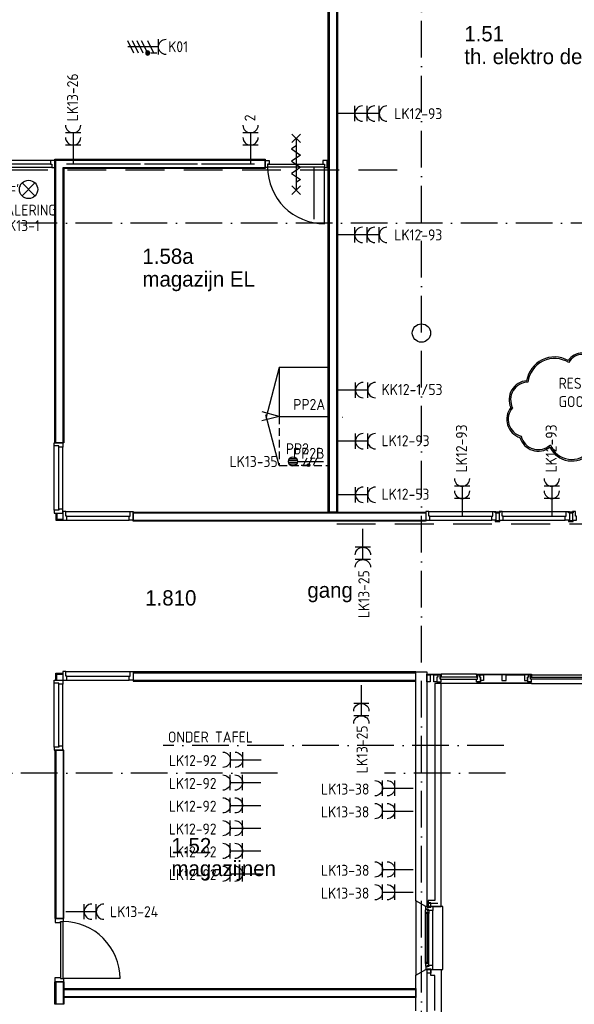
# Model space of a CAD drawing. Header units: millimetres. Extents: x -6587 to 112885, y 244 to 84344.
# Tile 44 of 50: x 77601 to 86675, y 37920 to 54033. Entities that reach past the tile are written whole.
import ezdxf
from ezdxf.enums import TextEntityAlignment as Align

# ---------------------------------------------------------------- set-up
doc = ezdxf.new("R2010")
doc.units = ezdxf.units.MM
doc.header["$LTSCALE"] = 100
doc.linetypes.add('DASHDOT', pattern=[9, 6, -1.5, 0, -1.5])
doc.linetypes.add('HIDDEN', pattern=[9.525, 6.35, -3.175])
doc.layers.get('0').update_dxf_attribs({"linetype": 'CONTINUOUS'})
for name, color, linetype in [('AL$1----_ALGEMEEN', 7, 'CONTINUOUS'), ('AL$7----_STRAMIEN', 1, 'DASHDOT'), ('AL21----_BUITENWAND', 4, 'CONTINUOUS'), ('AL21K---_ISOLATIE', 1, 'CONTINUOUS'), ('AL22----_BINNENWAND', 7, 'CONTINUOUS'), ('AL28----_KONSTRUKTIE', 3, 'CONTINUOUS'), ('AL31----_BUITENKOZ', 7, 'CONTINUOUS'), ('AL32----_BINNENKOZ', 7, 'CONTINUOUS'), ('AL32----_DRAAIR', 7, 'CONTINUOUS'), ('AL32----_DRAAIRICHTING', 1, 'CONTINUOUS'), ('AL65----_BEVEILIGING', 7, 'CONTINUOUS'), ('ALXA3---_VOLZWART', 14, 'CONTINUOUS'), ('ALXOU---_GLAS', 7, 'CONTINUOUS'), ('BOUW', 8, 'CONTINUOUS'), ('EA61303-_ARCEER', 1, 'CONTINUOUS'), ('EB62203-_ATTRIB', 2, 'CONTINUOUS'), ('EB62204-_ATTRIB', 2, 'CONTINUOUS'), ('EB62208-_ATTRIB', 2, 'CONTINUOUS'), ('EB6331--_ATTRIB', 2, 'CONTINUOUS'), ('EL62203-_KRACHT-WCD230', 3, 'CONTINUOUS'), ('EL62204-_KRACHT-ASP230', 3, 'CONTINUOUS'), ('EL62208-_KRACHT-WCD400', 3, 'CONTINUOUS'), ('EL63104-_LICHT-ASP230V', 3, 'CONTINUOUS'), ('EL6331--_BELET230V', 3, 'CONTINUOUS'), ('LIJN025', 10, 'CONTINUOUS'), ('LIJN035', 50, 'CONTINUOUS'), ('LIJN050', 90, 'CONTINUOUS'), ('LIJN070', 130, 'CONTINUOUS')]:
    doc.layers.add(name, color=color, linetype=linetype)
doc.styles.add('1_8', font='iso', dxfattribs={"width": 0.7, "height": 1.8})
doc.styles.add('BURO-025', font='BUROFONT.shx', dxfattribs={"height": 250})
doc.styles.add('NORATT', font='isocp.shx')
doc.styles.get("Standard").update_dxf_attribs({"font": 'iso.shx'})

# ---------------------------------------------------------------- blocks, each defined once
blk = doc.blocks.new('ES3W2A')
for p, q in [((1.25, 2), (-1.25, 2)), ((1.25, 2), (-1.25, 2)), ((0, 2), (0, -3)), ((0, 2), (0, -3)), ((1.25, 0), (-1.25, 0)), ((1.25, 0), (-1.25, 0))]:
    blk.add_line(p, q)
for centre in [(0, 3.25), (0, 3.25), (0, 1.25), (0, 1.25)]:
    blk.add_arc(centre, 1.25, 180, 0)
for tag, style, flags, p in [('VERMOGEN', 'NORATT', 9, (-2.5, 5)), ('VERMOGEN', '1_8', 9, (-2.5, 5)), ('GROEP', 'NORATT', 8, (0, 5)), ('GROEP', '1_8', 8, (0, 5)), ('SCHAK', 'NORATT', 8, (2.5, 5)), ('SCHAK', '1_8', 8, (2.5, 5)), ('GELIJK', 'NORATT', 9, (5, 5)), ('GELIJK', '1_8', 9, (5, 5)), ('TAL', 'NORATT', 8, (2.5, 5)), ('TAL', '1_8', 8, (2.5, 5)), ('KAST', 'NORATT', 9, (7, 5)), ('KAST', '1_8', 9, (7, 5))]:
    blk.add_attdef(tag, text='', height=1.8, rotation=90, dxfattribs=dict(style=style, flags=flags)).set_placement(p, align=Align.MIDDLE_CENTER)
at = {"width": 0.7, "flags": 8}
for style in ['NORATT', '1_8']:
    blk.add_attdef('DOEL', text='', height=1.8, rotation=90, dxfattribs=dict(at, style=style)).set_placement((-2.5, 5), align=Align.MIDDLE_LEFT)
at = {"flags": 9}
for style in ['NORATT', '1_8']:
    blk.add_attdef('M_CODE', text='', height=1.8, dxfattribs=dict(at, style=style)).set_placement((0, 0), align=Align.MIDDLE_CENTER)
blk = doc.blocks.new('ES2W4A')
at = {"color": 0}
for p, q in [((-1.25, 2), (1.25, 2)), ((0, 2), (0, -3))]:
    blk.add_line(p, q, dxfattribs=at)
at = {"color": 1}
for p, q in [((-1, 1.75), (-1, 0.75)), ((-1.2, -0.02), (-1.2, 0.52)), ((-1.07, -0.08), (-1.07, 0.58)), ((-1, 1.25), (1, 0.25)), ((-1, 0.25), (1, -0.75)), ((-0.93, -0.08), (-0.93, 0.58)), ((-0.8, -0.02), (-0.8, 0.52)), ((-1, -0.5), (1, -1.5)), ((-1, -1.25), (1, -2.25)), ((-1, -2), (1, -3))]:
    blk.add_line(p, q, dxfattribs=at)
blk.add_circle((-1, 0.25), 0.333, dxfattribs=at)
at = {"color": 0}
blk.add_arc((0, 3.25), 1.25, 180, 0, dxfattribs=at)
at = {"style": '1_8'}
for tag, flags, p in [('VERMOGEN', 9, (-3.75, 5.5)), ('GROEP', 8, (1.25, 5.5)), ('DOEL', 8, (-1.25, 5.5)), ('KAST', 9, (3.75, 5.5)), ('TAL', 8, (-3.75, 5.5))]:
    blk.add_attdef(tag, text='', height=1.8, rotation=90, dxfattribs=dict(at, flags=flags)).set_placement(p, align=Align.MIDDLE_LEFT)
at = {"color": 0, "style": '1_8', "width": 0.7, "flags": 8}
blk.add_attdef('SCHAK', text='', height=1.8, rotation=90, dxfattribs=at).set_placement((3.75, 4.25), align=Align.MIDDLE_LEFT)
at = {"style": '1_8', "flags": 9}
blk.add_attdef('M_CODE', text='', height=1.8, dxfattribs=at).set_placement((0, 0), align=Align.MIDDLE_CENTER)
blk = doc.blocks.new('ES081001')
for p, q in [((1.06, -1.06), (-1.06, 1.06)), ((-1.06, -1.06), (1.06, 1.06))]:
    blk.add_line(p, q)
blk.add_circle((0, 0), 1.5)
at = {"color": 2, "style": '1_8', "flags": 8}
for tag, p in [('NUMMER', (0, 5.5)), ('CODE', (0, 3))]:
    blk.add_attdef(tag, text='', height=1.8, dxfattribs=at).set_placement(p, align=Align.MIDDLE)
at = {"style": '1_8', "flags": 8}
blk.add_attdef('M_CODE', text='', height=1.8, dxfattribs=at).set_placement((0, 0), align=Align.MIDDLE_CENTER)
blk = doc.blocks.new('ES3X2')
for p, q in [((-0.45, 1.4), (-0.45, 2.6)), ((-0.15, 1.27), (-0.15, 2.73)), ((0.15, 1.27), (0.15, 2.73)), ((0.45, 1.4), (0.45, 2.6)), ((0, 1.25), (0, -3))]:
    blk.add_line(p, q)
at = {"color": 210}
for p, q in [((-0.6, 0.65), (-0.6, -0.15)), ((-0.6, 0.25), (0.6, -0.35)), ((-0.72, -0.71), (-0.72, -0.39)), ((-0.64, -0.75), (-0.64, -0.35)), ((-0.6, -0.55), (0.6, -1.15)), ((-0.6, -1.35), (0.6, -1.95)), ((-0.56, -0.75), (-0.56, -0.35)), ((-0.48, -0.71), (-0.48, -0.39))]:
    blk.add_line(p, q, dxfattribs=at)
blk.add_circle((0, 2), 0.75)
blk.add_circle((-0.6, -0.55), 0.2, dxfattribs=at)
at = {"style": '1_8'}
for tag, flags, p in [('VERMOGEN', 9, (-2.5, 4.5)), ('GROEP', 8, (0, 4.5)), ('SCHAK', 8, (2.5, 4.5)), ('KAST', 9, (7, 4.5)), ('DOEL', 8, (-2.5, 1))]:
    blk.add_attdef(tag, text='', height=1.8, rotation=90, dxfattribs=dict(at, flags=flags)).set_placement(p, align=Align.MIDDLE_LEFT)
at = {"style": '1_8', "flags": 8}
blk.add_attdef('TAL', text='', height=1.8, rotation=90, dxfattribs=at).set_placement((2.5, 4.5), align=Align.MIDDLE_CENTER)
at = {"style": '1_8', "flags": 9}
blk.add_attdef('M_CODE', text='', height=1.8, dxfattribs=at).set_placement((0, 0), align=Align.MIDDLE_CENTER)
blk = doc.blocks.new('ES3W3A')
at = {"color": 0}
for p, q in [((1.25, 4), (-1.25, 4)), ((1.25, 4), (-1.25, 4)), ((1.25, 4), (-1.25, 4)), ((1.25, 4), (-1.25, 4)), ((0, 4), (0, -3)), ((0, 4), (0, -3)), ((0, 4), (0, -3)), ((0, 4), (0, -3)), ((1.25, 2), (-1.25, 2)), ((1.25, 2), (-1.25, 2)), ((1.25, 2), (-1.25, 2)), ((1.25, 2), (-1.25, 2)), ((1.25, 0), (-1.25, 0)), ((1.25, 0), (-1.25, 0)), ((1.25, 0), (-1.25, 0)), ((1.25, 0), (-1.25, 0))]:
    blk.add_line(p, q, dxfattribs=at)
for centre in [(0, 5.25), (0, 5.25), (0, 5.25), (0, 5.25), (0, 3.25), (0, 3.25), (0, 3.25), (0, 3.25), (0, 1.25), (0, 1.25), (0, 1.25), (0, 1.25)]:
    blk.add_arc(centre, 1.25, 180, 0, dxfattribs=at)
for tag, style, flags, p in [('VERMOGEN', 'NORATT', 9, (-2.5, 6.5)), ('VERMOGEN', '1_8', 9, (-2.5, 6.5)), ('VERMOGEN', 'NORATT', 9, (-2.5, 6.5)), ('GROEP', 'NORATT', 8, (0, 7)), ('GROEP', '1_8', 8, (0, 7)), ('GROEP', 'NORATT', 8, (0, 7)), ('KAST', 'NORATT', 9, (2.5, 6.5)), ('KAST', '1_8', 9, (2.5, 6.5)), ('KAST', 'NORATT', 9, (2.5, 6.5))]:
    blk.add_attdef(tag, text='', height=1.8, rotation=90, dxfattribs=dict(at, style=style, flags=flags)).set_placement(p, align=Align.MIDDLE)
at = {"style": 'NORATT', "flags": 9}
blk.add_attdef('GELIJK', text='', height=1.8, rotation=90, dxfattribs=at).set_placement((5, 7), align=Align.MIDDLE_CENTER)
blk.add_attdef('GELIJK', text='', height=1.8, rotation=90, dxfattribs=at).set_placement((5, 7), align=Align.MIDDLE_CENTER)
at = {"color": 0, "width": 0.7, "flags": 8}
for tag, style, p in [('SCHAK', 'NORATT', (2.5, 6.625)), ('SCHAK', '1_8', (2.5, 6.625)), ('SCHAK', 'NORATT', (2.5, 6.625)), ('TAL', 'NORATT', (1.5, -1.5)), ('TAL', '1_8', (1.5, -1.5)), ('TAL', 'NORATT', (1.5, -1.5))]:
    blk.add_attdef(tag, text='', height=1.8, rotation=90, dxfattribs=dict(at, style=style)).set_placement(p, align=Align.MIDDLE)
for style in ['NORATT', '1_8', 'NORATT']:
    blk.add_attdef('DOEL', text='', height=1.8, rotation=90, dxfattribs=dict(at, style=style)).set_placement((-2.75, -2.25), align=Align.MIDDLE_LEFT)
at = {"style": 'NORATT', "flags": 9}
blk.add_attdef('M_CODE', text='', height=1.8, dxfattribs=at).set_placement((0, 0), align=Align.MIDDLE_CENTER)
blk.add_attdef('M_CODE', text='', height=1.8, dxfattribs=at).set_placement((0, 0), align=Align.MIDDLE_CENTER)

msp = doc.modelspace()

# ---------------------------------------------------------------- linework, layer by layer
at = {"layer": 'AL$1----_ALGEMEEN', "color": 8}
msp.add_line((82879.8, 47526.6), (82880, 47526.6), dxfattribs=at)
at = {"layer": 'AL$7----_STRAMIEN', "color": 1}
for p, q in [((84174.8, 7509.2), (84174.8, 76734.4)), ((98018.3, 50705), (37273.1, 50705)), ((85523.2, 42155), (79949.6, 42155)), ((81821.1, 41705), (3582.8, 41705)), ((85548.4, 41705), (83571, 41705))]:
    msp.add_line(p, q, dxfattribs=at)
at = {"layer": 'AL21----_BUITENWAND', "color": 8}
for p, q in [((85074.8, 43310), (85074.8, 43325)), ((85074.8, 43325), (85974.8, 43325)), ((85974.8, 43310), (85074.8, 43310)), ((85091.8, 43310), (85074.8, 43310)), ((85074.8, 43310), (85074.8, 43271)), ((85074.8, 43271), (85091.8, 43271)), ((85074.8, 43196), (85074.8, 43241)), ((85074.8, 43241), (85091.8, 43241)), ((85141.8, 43196), (85074.8, 43196)), ((85084.8, 43181), (85084.8, 43196)), ((85084.8, 43196), (85127.8, 43196)), ((85091.8, 43271), (85091.8, 43310)), ((85091.8, 43310), (85126.8, 43310)), ((85091.8, 43241), (85091.8, 43310)), ((85091.8, 43241), (85091.8, 43271)), ((85124.8, 43275), (85124.8, 43310)), ((85124.8, 43310), (85191.8, 43310)), ((85141.8, 43275), (85124.8, 43275)), ((85126.8, 43310), (85126.8, 43275)), ((85126.8, 43275), (85141.8, 43275)), ((85127.8, 43196), (85127.8, 43181)), ((85141.8, 43220), (85141.8, 43275)), ((85141.8, 43275), (85141.8, 43196)), ((85191.8, 43220), (85141.8, 43220)), ((85491.3, 43310), (85191.8, 43310)), ((85191.8, 43310), (85191.8, 43220)), ((85491.3, 43310), (85491.3, 43220)), ((85558.3, 43310), (85491.3, 43310)), ((85491.3, 43220), (85558.3, 43220)), ((85558.3, 43310), (85857.8, 43310)), ((85558.3, 43220), (85558.3, 43310)), ((85857.8, 43310), (85857.8, 43220)), ((85924.8, 43310), (85857.8, 43310)), ((85857.8, 43220), (85907.8, 43220)), ((85907.8, 43220), (85907.8, 43275)), ((85907.8, 43275), (85924.8, 43275)), ((85924.8, 43275), (85924.8, 43310)), ((85974.8, 43325), (85974.8, 43310)), ((84394.8, 43171), (84394.8, 39620)), ((84494.8, 43171), (84394.8, 43171)), ((84494.8, 39520), (84494.8, 43171)), ((85074.8, 43169), (85074.8, 43181)), ((85074.8, 43181), (85974.8, 43181)), ((85974.8, 43169), (85074.8, 43169)), ((85127.8, 43181), (85084.8, 43181)), ((85974.8, 43181), (85974.8, 43169)), ((84394.8, 39620), (84284.8, 39620)), ((84284.8, 39620), (84284.8, 39520)), ((84284.8, 39520), (84494.8, 39520)), ((84325.8, 38390), (84325.8, 38490)), ((84325.8, 38490), (84494.8, 38490)), ((84394.8, 38390), (84325.8, 38390)), ((84394.8, 37820), (84394.8, 38390)), ((84494.8, 38490), (84494.8, 37720))]:
    msp.add_line(p, q, dxfattribs=at)
for points in [[(85957.8, 43310), (85924.8, 43310), (85924.8, 43275), (85907.8, 43275), (85907.8, 43196), (85974.8, 43196), (85974.8, 43241), (85957.8, 43241)], [(85921.8, 43196), (85921.8, 43181), (85964.8, 43181), (85964.8, 43196)], [(85957.8, 43271), (85957.8, 43310), (85974.8, 43310), (85974.8, 43271)], [(85957.8, 43241), (85957.8, 43271), (86891.8, 43271), (86891.8, 43241)]]:
    msp.add_lwpolyline(points, close=True, dxfattribs=at)
for points in [[(85974.8, 43310), (86874.8, 43310)], [(85974.8, 43169), (86874.8, 43169)]]:
    msp.add_lwpolyline(points, dxfattribs=at)
at = {"layer": 'AL21K---_ISOLATIE', "color": 8, "linetype": 'Continuous'}
msp.add_line((84264.8, 38390), (84264.8, 37820), dxfattribs=at)
at = {"layer": 'AL22----_BINNENWAND', "color": 8}
for p, q in [((82649.8, 45975), (82649.8, 57794)), ((82799.8, 57794), (82799.8, 45975)), ((78174.8, 47106.9), (78174.8, 51748)), ((78174.8, 51748), (81615.8, 51748)), ((81615.8, 51748), (81615.8, 51598)), ((81615.8, 51598), (78324.8, 51598)), ((78324.8, 51598), (78324.8, 47106.9)), ((78324.8, 47106.9), (78174.8, 47106.9)), ((79456.8, 45975), (84243.2, 45975)), ((79456.8, 45825), (79456.8, 45975)), ((82799.8, 45975), (82649.8, 45975)), ((84243.7, 45975), (84243.7, 45825)), ((84238.3, 45825), (79456.8, 45825)), ((84084.8, 43359), (79456.8, 43359)), ((79456.8, 43359), (79456.8, 43209)), ((84084.8, 43209), (84084.8, 43359)), ((79456.8, 43209), (84084.8, 43209)), ((78174.8, 42077), (78174.8, 39324)), ((78324.8, 42077), (78174.8, 42077)), ((78324.8, 39324), (78324.8, 42077)), ((78174.8, 39324), (78324.8, 39324)), ((78174.8, 37920), (78174.8, 38290)), ((78174.8, 38290), (78324.8, 38290)), ((78324.8, 38290), (78324.8, 37920)), ((78324.8, 38180), (84084.8, 38180)), ((78324.8, 38030), (78324.8, 38180)), ((84084.8, 38030), (78324.8, 38030)), ((84084.8, 38180), (84084.8, 38030)), ((78324.8, 37920), (78174.8, 37920))]:
    msp.add_line(p, q, dxfattribs=at)
at = {"layer": 'AL22----_BINNENWAND', "color": 8, "linetype": 'Continuous'}
for p, q in [((82664.8, 57794), (82664.8, 45975)), ((82784.8, 57794), (82784.8, 45975)), ((78189.8, 47106.9), (78189.8, 51733)), ((78189.8, 51733), (81615.8, 51733)), ((78309.8, 47106.9), (78309.8, 51613)), ((78309.8, 51613), (81615.8, 51613)), ((79456.8, 45960), (84243.2, 45960)), ((79456.8, 45840), (85221.7, 45840)), ((79456.8, 43344), (84084.8, 43344)), ((79456.8, 43224), (84084.8, 43224)), ((78189.8, 42077), (78189.8, 39324)), ((78309.8, 42077), (78309.8, 39324)), ((78189.8, 38290), (78189.8, 37920)), ((78309.8, 38290), (78309.8, 37920)), ((78324.8, 38165), (84084.8, 38165)), ((78324.8, 38045), (84084.8, 38045))]:
    msp.add_line(p, q, dxfattribs=at)
at = {"layer": 'AL28----_KONSTRUKTIE', "color": 8, "linetype": 'Continuous'}
for p, q in [((84084.8, 39612.4), (84084.8, 43358.9)), ((84084.8, 43358.9), (84264.8, 43358.9)), ((84264.8, 43358.9), (84264.8, 43175)), ((84264.8, 43175), (84264.8, 43175)), ((84264.8, 43175), (84264.8, 39520)), ((84244.8, 39520), (84084.8, 39612.4)), ((84264.8, 39520), (84244.8, 39520))]:
    msp.add_line(p, q, dxfattribs=at)
at = {"layer": 'AL28----_KONSTRUKTIE', "color": 8}
for p, q in [((84084.8, 38397.6), (84244.8, 38490)), ((84084.8, 37812.4), (84084.8, 38397.6)), ((84244.8, 38490), (84264.8, 38490)), ((84264.8, 38490), (84264.8, 37720))]:
    msp.add_line(p, q, dxfattribs=at)
msp.add_circle((84174.7, 48905), 150, dxfattribs=at)
at = {"layer": 'AL31----_BUITENKOZ', "color": 8}
for p, q in [((84264.8, 43310), (84264.8, 43325)), ((84264.8, 43325), (84477.8, 43325)), ((84264.8, 43196), (84264.8, 43310)), ((84264.8, 43310), (84316.8, 43310)), ((84477.8, 43310), (84264.8, 43310)), ((84316.8, 43196), (84264.8, 43196)), ((84316.8, 43310), (84316.8, 43196)), ((84375.8, 43196), (84375.8, 43310)), ((84375.8, 43310), (84442.8, 43310)), ((84427.8, 43196), (84375.8, 43196)), ((84442.8, 43275), (84427.8, 43275)), ((84427.8, 43275), (84427.8, 43196)), ((84442.8, 43275), (84427.8, 43275)), ((84427.8, 43275), (84427.8, 43196)), ((84427.8, 43196), (84494.8, 43196)), ((84442.8, 43310), (84442.8, 43275)), ((84477.8, 43310), (84442.8, 43310)), ((84442.8, 43310), (84442.8, 43275)), ((84477.8, 43325), (84477.8, 43310)), ((84477.8, 43271), (84477.8, 43325)), ((84477.8, 43325), (84494.8, 43325)), ((84477.8, 43241), (84477.8, 43310)), ((84494.8, 43271), (84477.8, 43271)), ((84494.8, 43241), (84477.8, 43241)), ((85074.8, 43325), (84494.8, 43325)), ((84494.8, 43325), (84494.8, 43271)), ((84494.8, 43196), (84494.8, 43241)), ((85074.8, 43169), (84494.8, 43169)), ((84244.8, 39520), (84084.8, 39612.4)), ((84084.8, 39612.4), (84084.8, 38397.6)), ((84524.8, 39520), (84244.8, 39520)), ((84244.8, 39520), (84269.8, 39520)), ((84244.8, 39476), (84244.8, 39520)), ((84325.8, 39581), (84269.8, 39581)), ((84269.8, 39581), (84269.8, 39510)), ((84269.8, 39520), (84269.8, 39510)), ((84269.8, 39510), (84325.8, 39510)), ((84269.8, 39510), (84325.8, 39510)), ((84325.8, 39510), (84325.8, 39581)), ((84325.8, 39510), (84325.8, 39520)), ((84325.8, 39520), (84358.8, 39520)), ((84358.8, 39520), (84358.8, 39453)), ((84524.8, 38490), (84524.8, 39520)), ((84241.8, 39463.3), (84246.1, 39465.7)), ((84241.8, 39420.8), (84241.8, 39463.3)), ((84282.8, 39420.8), (84241.8, 39420.8)), ((84241.8, 38589.2), (84241.8, 39420.8)), ((84244.1, 39420.8), (84257.7, 39420.8)), ((84244.1, 39403.8), (84244.1, 39420.8)), ((84257.7, 39403.8), (84244.1, 39403.8)), ((84280.8, 39476), (84244.8, 39476)), ((84246.1, 39465.7), (84246.1, 39472.8)), ((84246.1, 39472.8), (84275.8, 39472.8)), ((84257.7, 39420.8), (84257.7, 39403.8)), ((84275.8, 39472.8), (84275.8, 39450.3)), ((84275.8, 39450.3), (84280.8, 39450.3)), ((84280.8, 39470), (84280.8, 39476)), ((84295.8, 39470), (84280.8, 39470)), ((84280.8, 39450.3), (84280.8, 39458.3)), ((84280.8, 39458.3), (84295.8, 39458.3)), ((84282.8, 39403.8), (84282.8, 39420.8)), ((84295.8, 39405.9), (84282.8, 39403.8)), ((84295.8, 39453), (84295.8, 39470)), ((84295.8, 39458.3), (84295.8, 39453)), ((84358.8, 39453), (84295.8, 39453)), ((84295.8, 39453), (84295.8, 39405.9)), ((84295.8, 38604.1), (84295.8, 39405.9)), ((84358.8, 38557), (84358.8, 39453)), ((84282.8, 38589.2), (84241.8, 38589.2)), ((84241.8, 38589.2), (84241.8, 38546.7)), ((84241.8, 38546.7), (84246.1, 38544.2)), ((84257.7, 38606.2), (84244.1, 38606.2)), ((84244.1, 38606.2), (84244.1, 38589.2)), ((84244.1, 38589.2), (84257.7, 38589.2)), ((84280.8, 38534), (84244.8, 38534)), ((84244.8, 38534), (84244.8, 38490)), ((84246.1, 38544.2), (84246.1, 38537.2)), ((84246.1, 38537.2), (84275.8, 38537.2)), ((84257.7, 38589.2), (84257.7, 38606.2)), ((84275.8, 38537.2), (84275.8, 38559.7)), ((84275.8, 38559.7), (84280.8, 38559.7)), ((84280.8, 38559.7), (84280.8, 38551.7)), ((84280.8, 38551.7), (84295.8, 38551.7)), ((84295.8, 38540), (84280.8, 38540)), ((84280.8, 38540), (84280.8, 38534)), ((84295.8, 38604.1), (84282.8, 38606.2)), ((84282.8, 38606.2), (84282.8, 38589.2)), ((84295.8, 38557), (84295.8, 38604.1)), ((84358.8, 38557), (84295.8, 38557)), ((84295.8, 38557), (84295.8, 38540)), ((84295.8, 38551.7), (84295.8, 38557)), ((84358.8, 38490), (84358.8, 38557)), ((84084.8, 38397.6), (84244.8, 38490)), ((84244.8, 38490), (84524.8, 38490)), ((84244.8, 38490), (84269.8, 38490)), ((84269.8, 38500), (84325.8, 38500)), ((84269.8, 38429), (84269.8, 38500)), ((84269.8, 38490), (84269.8, 38500)), ((84269.8, 38500), (84325.8, 38500)), ((84325.8, 38429), (84269.8, 38429)), ((84325.8, 38500), (84325.8, 38429)), ((84325.8, 38500), (84325.8, 38490)), ((84325.8, 38490), (84358.8, 38490))]:
    msp.add_line(p, q, dxfattribs=at)
at = {"layer": 'AL31----_BUITENKOZ', "color": 8, "linetype": 'Continuous'}
for p, q in [((84280.8, 39418.8), (84259.8, 39418.8)), ((84259.8, 39418.8), (84259.8, 38591.2)), ((84280.8, 38591.2), (84280.8, 39418.8)), ((84259.8, 38591.2), (84280.8, 38591.2))]:
    msp.add_line(p, q, dxfattribs=at)
at = {"layer": 'AL32----_BINNENKOZ', "color": 8}
for p, q in [((78107.8, 51730), (77340.3, 51730)), ((81615.8, 51616), (81615.8, 51730)), ((81615.8, 51730), (81682.8, 51730)), ((81682.8, 51730), (81682.8, 51667)), ((82629.8, 51730), (82562.8, 51730)), ((82562.8, 51730), (82562.8, 51667)), ((82629.8, 51616), (82629.8, 51730)), ((78124.8, 51616), (77323.3, 51616)), ((78107.8, 51667), (77340.3, 51667)), ((78366.8, 51673), (79576.8, 51673)), ((79643.8, 51673), (80510.8, 51673)), ((80577.8, 51673), (81444.8, 51673)), ((81655.8, 51616), (81615.8, 51616)), ((81655.8, 51667), (82589.8, 51667)), ((81682.8, 51667), (81655.8, 51667)), ((81655.8, 51667), (81655.8, 51616)), ((81655.8, 51627), (82589.8, 51627)), ((82411.8, 51616), (82411.8, 50771)), ((82562.8, 51667), (82589.8, 51667)), ((82589.8, 51667), (82589.8, 51616)), ((82589.8, 51616), (82629.8, 51616)), ((78192.8, 45952), (78192.8, 45843)), ((78210.8, 45952), (78210.8, 45861)), ((84243.7, 45982), (84243.7, 45843)), ((84293.7, 45982), (84243.7, 45982)), ((84293.7, 45906), (84293.7, 45982)), ((84293.7, 45982), (85343.7, 45982)), ((85343.7, 45906), (85343.7, 45982)), ((85343.7, 45982), (85393.7, 45982)), ((85393.7, 45982), (85393.7, 45843)), ((78210.8, 45861), (78192.8, 45843)), ((78192.8, 45843), (78316.7, 45843)), ((78210.8, 45861), (78316.7, 45861)), ((84243.7, 45843), (84310.7, 45843)), ((84310.7, 45906), (84293.7, 45906)), ((84310.7, 45843), (84310.7, 45906)), ((84310.7, 45906), (85326.7, 45906)), ((84310.7, 45843), (85326.7, 45843)), ((85326.7, 45843), (85326.7, 45906)), ((85326.7, 45906), (85343.7, 45906)), ((85393.7, 45843), (85326.7, 45843)), ((78192.8, 43232), (78192.8, 43341)), ((78192.8, 43341), (78316.7, 43341)), ((78210.8, 43323), (78192.8, 43341)), ((78210.8, 43232), (78210.8, 43323)), ((78210.8, 43323), (78316.7, 43323))]:
    msp.add_line(p, q, dxfattribs=at)
for points in [[(78174.8, 51616), (78174.8, 51730), (78107.8, 51730), (78107.8, 51667), (78124.8, 51667), (78124.8, 51616), (78174.8, 51616)], [(78167.8, 47106.9), (78306.8, 47106.9), (78306.8, 47039.9), (78243.8, 47039.9), (78243.8, 47056.9), (78167.8, 47056.9), (78167.8, 47106.9)], [(78167.8, 46006.9), (78167.8, 47056.9)], [(78243.8, 46023.9), (78243.8, 47039.9)], [(78306.8, 46023.9), (78306.8, 47039.9)], [(78167.8, 45956.9), (78306.8, 45956.9), (78306.8, 46023.9), (78243.8, 46023.9), (78243.8, 46006.9), (78167.8, 46006.9), (78167.8, 45956.9)], [(78306.8, 45982), (78306.8, 45843), (78373.8, 45843), (78373.8, 45906), (78356.8, 45906), (78356.8, 45982), (78306.8, 45982)], [(78356.8, 45982), (79406.8, 45982)], [(79456.8, 45982), (79456.8, 45843), (79389.8, 45843), (79389.8, 45906), (79406.8, 45906), (79406.8, 45982), (79456.8, 45982)], [(85393.7, 45962.5), (85381.2, 45962.5), (85381.2, 45980.5), (85443.8, 45980.5), (85456.3, 45980.5), (85456.3, 45962.5)], [(85393.7, 45957), (85393.7, 45962.5), (85443.8, 45962.5), (85443.8, 45957)], [(85443.7, 45982), (85443.7, 45843), (85510.7, 45843), (85510.7, 45906), (85493.7, 45906), (85493.7, 45982), (85443.7, 45982)], [(85493.7, 45982), (86543.7, 45982)], [(86593.7, 45982), (86593.7, 45843), (86526.7, 45843), (86526.7, 45906), (86543.7, 45906), (86543.7, 45982), (86593.7, 45982)], [(86593.7, 45962.5), (86581.2, 45962.5), (86581.2, 45980.5), (86643.8, 45980.5), (86656.3, 45980.5), (86656.3, 45962.5)], [(86593.7, 45957), (86593.7, 45962.5), (86643.8, 45962.5), (86643.8, 45957)], [(86643.7, 45982), (86643.7, 45843), (86710.7, 45843), (86710.7, 45906), (86693.7, 45906), (86693.7, 45982), (86643.7, 45982)], [(78373.8, 45906), (79389.8, 45906)], [(78373.8, 45843), (79389.8, 45843)], [(85393.7, 45837.5), (85381.2, 45837.5), (85381.2, 45819.5), (85443.8, 45819.5), (85456.3, 45819.5), (85456.3, 45837.5)], [(85393.7, 45843), (85393.7, 45837.5), (85443.8, 45837.5), (85443.8, 45843)], [(85510.7, 45906), (86526.7, 45906)], [(85510.7, 45843), (86526.7, 45843)], [(86593.7, 45837.5), (86581.2, 45837.5), (86581.2, 45819.5), (86643.8, 45819.5), (86656.3, 45819.5), (86656.3, 45837.5)], [(86593.7, 45843), (86593.7, 45837.5), (86643.8, 45837.5), (86643.8, 45843)], [(78306.8, 43366), (78306.8, 43227), (78373.8, 43227), (78373.8, 43290), (78356.8, 43290), (78356.8, 43366), (78306.8, 43366)], [(78356.8, 43366), (79406.8, 43366)], [(79456.8, 43366), (79456.8, 43227), (79389.8, 43227), (79389.8, 43290), (79406.8, 43290), (79406.8, 43366), (79456.8, 43366)], [(78167.8, 43227), (78306.8, 43227), (78306.8, 43160), (78243.8, 43160), (78243.8, 43177), (78167.8, 43177), (78167.8, 43227)], [(78373.8, 43290), (79389.8, 43290)], [(78373.8, 43227), (79389.8, 43227)], [(78167.8, 42127), (78167.8, 43177)], [(78243.8, 42144), (78243.8, 43160)], [(78306.8, 42144), (78306.8, 43160)], [(78167.8, 42077), (78306.8, 42077), (78306.8, 42144), (78243.8, 42144), (78243.8, 42127), (78167.8, 42127), (78167.8, 42077)], [(78319.3, 39324), (78180.3, 39324), (78180.3, 39257), (78268.3, 39257), (78268.3, 39274), (78319.3, 39274), (78319.3, 39324)], [(78268.3, 39274), (78268.3, 38340)], [(78308.3, 39274), (78308.3, 38340)], [(78319.3, 38290), (78180.3, 38290), (78180.3, 38357), (78268.3, 38357), (78268.3, 38340), (78319.3, 38340), (78319.3, 38290)]]:
    msp.add_lwpolyline(points, dxfattribs=at)
at = {"layer": 'AL32----_DRAAIR', "color": 8}
msp.add_line((82589.8, 50693), (82589.8, 51627), dxfattribs=at)
msp.add_arc((82589.8, 51627), 934, 180, 270, dxfattribs=at)
at = {"layer": 'AL32----_DRAAIRICHTING', "color": 8}
msp.add_lwpolyline([(79242.3, 38340), (78308.3, 38340)], dxfattribs=at)
msp.add_arc((78308.3, 38340), 934, 0, 90, dxfattribs=at)
at = {"layer": 'AL65----_BEVEILIGING', "color": 8, "linetype": 'Continuous'}
for points in [[(82052.8, 52162), (82192.8, 52022)], [(82192.8, 52162), (82052.8, 52022)], [(82122.8, 52092), (82122.8, 51242)], [(82122.8, 51967), (82047.8, 51917), (82197.8, 51817), (82122.8, 51767)], [(82122.8, 51767), (82047.8, 51717), (82197.8, 51617), (82122.8, 51567)], [(82122.8, 51567), (82047.8, 51517), (82197.8, 51417), (82122.8, 51367)], [(82052.8, 51312), (82192.8, 51172)], [(82192.8, 51312), (82052.8, 51172)]]:
    msp.add_lwpolyline(points, dxfattribs=at)
at = {"layer": 'ALXA3---_VOLZWART', "color": 8}
msp.add_line((84444.8, 39570), (84284.8, 39570), dxfattribs=at)
at = {"layer": 'ALXOU---_GLAS', "color": 8}
for p, q in [((85091.8, 43271), (84477.8, 43271)), ((84477.8, 43271), (84477.8, 43241)), ((84477.8, 43241), (85091.8, 43241))]:
    msp.add_line(p, q, dxfattribs=at)
at = {"layer": 'EA61303-_ARCEER', "color": 8}
for points in [[(86575.5, 48455.2, 0.5205671), (86575.5, 48455.2, 0.5205671), (85895.5, 48125.2, 0.5205671), (85635.5, 47685.2, 0.5205671), (85785.5, 47195.2, 0.5205671), (86275.5, 47035.2, 0.5205671), (86925.5, 46935.2, 0.5205671), (87425.5, 46925.2, 0.5205671), (87945.5, 47055.2, 0.5205671), (88395.5, 47315.2, 0.5205671), (88715.5, 47705.2, 0.5205671), (88845.5, 48195.2, 0.5205671), (88555.5, 48625.2, 0.5205671), (88035.5, 48625.2, 0.5205671), (87545.5, 48525.2, 0.5205671), (87035.5, 48465.2, 0.5205671), (86575.5, 48455.2)], [(86584.1, 48421.1, 0.553352), (85917.4, 48101.1, 0.5604495), (85665, 47681.7, 0.552567), (85805.9, 47215.2, 0.5711553), (86284.9, 47075.7, 0.5773546), (86929.5, 46977.7, 0.5928678), (87421.1, 46964, 0.5822355), (87931, 47091, 0.5810362), (88371.7, 47343.3, 0.5780619), (88684, 47721.3, 0.5650362), (88816.4, 48190.3, 0.5513596), (88542.2, 48600.1, 0.5692636), (88039.6, 48584.5, 0.6097349), (87554, 48472.9, 0.6252263), (87039, 48411.2, 0.6102247)]]:
    msp.add_lwpolyline(points, format="xyb", close=True, dxfattribs=at)
at = {"layer": 'LIJN025'}
for p, q in [((81848, 47537.5), (81564, 47468.5)), ((81845, 47537.5), (81568, 47616.5))]:
    msp.add_line(p, q, dxfattribs=at)
at = {"layer": 'LIJN035', "color": 10}
for p, q in [((81848, 48338.5), (81628, 47508.5)), ((81848, 46738.5), (81628, 47568.5))]:
    msp.add_line(p, q, dxfattribs=at)
at = {"layer": 'LIJN035', "color": 50}
for p, q in [((82648, 48338.5), (81848, 48338.5)), ((81848, 48338.5), (81848, 47538.5)), ((82648, 47538.5), (82648, 48338.5)), ((81848, 47538.5), (82648, 47538.5))]:
    msp.add_line(p, q, dxfattribs=at)
at = {"layer": 'LIJN035', "color": 50, "linetype": 'HIDDEN', "ltscale": 0.2}
for p, q in [((81848, 47538.5), (81848, 46738.5)), ((82648, 46738.5), (82648, 47538.5)), ((81848, 46738.5), (82648, 46738.5))]:
    msp.add_line(p, q, dxfattribs=at)
at = {"layer": 'LIJN050', "color": 130, "linetype": 'HIDDEN'}
msp.add_line((70760.9, 51574.1), (83925.3, 51574.1), dxfattribs=at)
at = {"layer": 'LIJN070', "linetype": 'HIDDEN'}
for p, q in [((82787.2, 58085.3), (82787.2, 45781.2)), ((82787.2, 45781.2), (109076.9, 45781.2))]:
    msp.add_line(p, q, dxfattribs=at)

# ---------------------------------------------------------------- block references
at = {"layer": 'EL62203-_KRACHT-WCD230'}
ref = msp.add_blockref('ES3W2A', (78475, 51982, 1050), dxfattribs=dict(at, xscale=100, yscale=100, zscale=100))
ref.add_attrib('GROEP', 'LK13-26', dxfattribs={"layer": 'EB62203-_ATTRIB', "color": 1, "height": 180, "rotation": 90, "style": '1_8', "flags": 8}).set_placement((78466, 52370.3, 1050), align=Align.MIDDLE_LEFT)
ref = msp.add_blockref('ES3W3A', (83084.3, 52495.5), dxfattribs=dict(at, xscale=100, yscale=100, zscale=100, rotation=270))
ref.add_attrib('GROEP', 'LK12-93', dxfattribs={"layer": 'EB62203-_ATTRIB', "color": 1, "height": 180, "style": 'NORATT', "flags": 8}).set_placement((84122.4, 52495.5), align=Align.MIDDLE)
ref = msp.add_blockref('ES3W2A', (81378, 51982, 1050), dxfattribs=dict(at, xscale=100, yscale=100, zscale=100))
ref.add_attrib('GROEP', '2', dxfattribs={"layer": 'EB62203-_ATTRIB', "color": 1, "height": 180, "rotation": 90, "style": '1_8', "flags": 8}).set_placement((81369, 52370.3, 1050), align=Align.MIDDLE_LEFT)
ref = msp.add_blockref('ES3W3A', (83084.3, 50511.2), dxfattribs=dict(at, xscale=100, yscale=100, zscale=100, rotation=270))
ref.add_attrib('GROEP', 'LK12-93', dxfattribs={"layer": 'EB62203-_ATTRIB', "color": 1, "height": 180, "style": 'NORATT', "flags": 8}).set_placement((84122.4, 50511.2), align=Align.MIDDLE)
ref = msp.add_blockref('ES3W2A', (83095, 47971.5, 1050), dxfattribs=dict(at, xscale=100, yscale=100, zscale=100, rotation=270))
ref.add_attrib('GROEP', 'KK12-1/53', dxfattribs={"layer": 'EB62203-_ATTRIB', "color": 1, "height": 180, "style": '1_8', "flags": 8}).set_placement((83521.9, 47980.5, 1050), align=Align.MIDDLE_LEFT)
ref = msp.add_blockref('ES3W2A', (84838.3, 46197.3), dxfattribs=dict(at, xscale=100, yscale=100, zscale=100))
ref.add_attrib('GROEP', 'LK12-93', dxfattribs={"layer": 'EB62203-_ATTRIB', "color": 1, "height": 180, "rotation": 90, "style": '1_8', "flags": 8}).set_placement((84829.3, 46624.2), align=Align.MIDDLE_LEFT)
ref = msp.add_blockref('ES3W2A', (86306, 46197.3), dxfattribs=dict(at, xscale=100, yscale=100, zscale=100))
ref.add_attrib('GROEP', 'LK12-93', dxfattribs={"layer": 'EB62203-_ATTRIB', "color": 1, "height": 180, "rotation": 90, "style": '1_8', "flags": 8}).set_placement((86297, 46624.2), align=Align.MIDDLE_LEFT)
ref = msp.add_blockref('ES3W2A', (83095, 47133.9, 1050), dxfattribs=dict(at, xscale=100, yscale=100, zscale=100, rotation=270))
ref.add_attrib('GROEP', 'LK12-93', dxfattribs={"layer": 'EB62203-_ATTRIB', "color": 1, "height": 180, "style": '1_8', "flags": 8}).set_placement((83521.9, 47142.9, 1050), align=Align.MIDDLE_LEFT)
ref = msp.add_blockref('ES3W2A', (83095, 46259, 1050), dxfattribs=dict(at, xscale=100, yscale=100, zscale=100, rotation=270))
ref.add_attrib('GROEP', 'LK12-53', dxfattribs={"layer": 'EB62203-_ATTRIB', "color": 1, "height": 180, "style": '1_8', "flags": 8}).set_placement((83521.9, 46268, 1050), align=Align.MIDDLE_LEFT)
ref = msp.add_blockref('ES3W2A', (83216.7, 45398.2, 1050), dxfattribs=dict(at, xscale=-100, yscale=100, zscale=100, rotation=180))
ref.add_attrib('GROEP', 'LK13-25', dxfattribs={"layer": 'EB62203-_ATTRIB', "color": 1, "height": 180, "rotation": 90, "style": '1_8', "flags": 8}).set_placement((83231.3, 44240.7, 1050), align=Align.MIDDLE_LEFT)
ref = msp.add_blockref('ES3W2A', (83191, 42842.6, 1050), dxfattribs=dict(at, xscale=-100, yscale=100, zscale=100, rotation=180))
ref.add_attrib('GROEP', 'LK13-25', dxfattribs={"layer": 'EB62203-_ATTRIB', "color": 1, "height": 180, "rotation": 90, "style": '1_8', "flags": 8}).set_placement((83202.5, 41699.9, 1050), align=Align.MIDDLE_LEFT)
ref = msp.add_blockref('ES3W2A', (81249.2, 41922.2, 1050), dxfattribs=dict(at, xscale=-100, yscale=100, zscale=100, rotation=90))
ref.add_attrib('GROEP', 'LK12-92', dxfattribs={"layer": 'EB62203-_ATTRIB', "color": 1, "height": 180, "style": 'NORATT', "flags": 8}).set_placement((80042.9, 41908.3, 1050), align=Align.MIDDLE_LEFT)
ref = msp.add_blockref('ES3W2A', (81247.2, 41549, 1050), dxfattribs=dict(at, xscale=-100, yscale=100, zscale=100, rotation=90))
ref.add_attrib('GROEP', 'LK12-92', dxfattribs={"layer": 'EB62203-_ATTRIB', "color": 1, "height": 180, "style": 'NORATT', "flags": 8}).set_placement((80040.9, 41535, 1050), align=Align.MIDDLE_LEFT)
ref = msp.add_blockref('ES3W2A', (83738.4, 41455.8, 1050), dxfattribs=dict(at, xscale=-100, yscale=100, zscale=100, rotation=90))
ref.add_attrib('GROEP', 'LK13-38', dxfattribs={"layer": 'EB62203-_ATTRIB', "color": 1, "height": 180, "style": '1_8', "flags": 8}).set_placement((82532.1, 41441.9, 1050), align=Align.MIDDLE_LEFT)
ref = msp.add_blockref('ES3W2A', (81247.2, 41175.8, 1050), dxfattribs=dict(at, xscale=-100, yscale=100, zscale=100, rotation=90))
ref.add_attrib('GROEP', 'LK12-92', dxfattribs={"layer": 'EB62203-_ATTRIB', "color": 1, "height": 180, "style": 'NORATT', "flags": 8}).set_placement((80040.9, 41161.8, 1050), align=Align.MIDDLE_LEFT)
ref = msp.add_blockref('ES3W2A', (83736.4, 41082.6, 1050), dxfattribs=dict(at, xscale=-100, yscale=100, zscale=100, rotation=90))
ref.add_attrib('GROEP', 'LK13-38', dxfattribs={"layer": 'EB62203-_ATTRIB', "color": 1, "height": 180, "style": '1_8', "flags": 8}).set_placement((82530.2, 41068.7, 1050), align=Align.MIDDLE_LEFT)
ref = msp.add_blockref('ES3W2A', (81247.2, 40802.5, 1050), dxfattribs=dict(at, xscale=-100, yscale=100, zscale=100, rotation=90))
ref.add_attrib('GROEP', 'LK12-92', dxfattribs={"layer": 'EB62203-_ATTRIB', "color": 1, "height": 180, "style": 'NORATT', "flags": 8}).set_placement((80040.9, 40788.6, 1050), align=Align.MIDDLE_LEFT)
ref = msp.add_blockref('ES3W2A', (81247.2, 40429.3, 1050), dxfattribs=dict(at, xscale=-100, yscale=100, zscale=100, rotation=90))
ref.add_attrib('GROEP', 'LK12-92', dxfattribs={"layer": 'EB62203-_ATTRIB', "color": 1, "height": 180, "style": 'NORATT', "flags": 8}).set_placement((80040.9, 40415.4, 1050), align=Align.MIDDLE_LEFT)
ref = msp.add_blockref('ES3W2A', (81247.2, 40056.1, 1050), dxfattribs=dict(at, xscale=-100, yscale=100, zscale=100, rotation=90))
ref.add_attrib('GROEP', 'LK12-92', dxfattribs={"layer": 'EB62203-_ATTRIB', "color": 1, "height": 180, "style": 'NORATT', "flags": 8}).set_placement((80040.9, 40042.2, 1050), align=Align.MIDDLE_LEFT)
ref = msp.add_blockref('ES3W2A', (83738.4, 40126.3, 1050), dxfattribs=dict(at, xscale=-100, yscale=100, zscale=100, rotation=90))
ref.add_attrib('GROEP', 'LK13-38', dxfattribs={"layer": 'EB62203-_ATTRIB', "color": 1, "height": 180, "style": '1_8', "flags": 8}).set_placement((82532.1, 40112.4, 1050), align=Align.MIDDLE_LEFT)
ref = msp.add_blockref('ES3W2A', (83736.4, 39753.1, 1050), dxfattribs=dict(at, xscale=-100, yscale=100, zscale=100, rotation=90))
ref.add_attrib('GROEP', 'LK13-38', dxfattribs={"layer": 'EB62203-_ATTRIB', "color": 1, "height": 180, "style": '1_8', "flags": 8}).set_placement((82530.2, 39739.2, 1050), align=Align.MIDDLE_LEFT)
ref = msp.add_blockref('ES3W2A', (78654.9, 39435.7, 1050), dxfattribs=dict(at, xscale=100, yscale=100, zscale=100, rotation=270))
ref.add_attrib('GROEP', 'LK13-24', dxfattribs={"layer": 'EB62203-_ATTRIB', "color": 1, "height": 180, "style": '1_8', "flags": 8}).set_placement((79079.9, 39435.7, 1050), align=Align.MIDDLE_LEFT)
at = {"layer": 'EL62204-_KRACHT-ASP230'}
ref = msp.add_blockref('ES3X2', (82271.7, 46802.4), dxfattribs=dict(at, xscale=100, yscale=100, zscale=100, rotation=89.99999999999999))
ref.add_attrib('DOEL', 'PP2', dxfattribs={"layer": 'EB62204-_ATTRIB', "color": 1, "height": 180, "style": '1_8', "flags": 8}).set_placement((82332.2, 47011), align=Align.MIDDLE_RIGHT)
ref.add_attrib('GROEP', 'LK13-35', dxfattribs={"layer": 'EB62204-_ATTRIB', "color": 1, "height": 180, "style": '1_8', "flags": 8}).set_placement((81821.7, 46802.4), align=Align.MIDDLE_RIGHT)
at = {"layer": 'EL62208-_KRACHT-WCD400'}
ref = msp.add_blockref('ES2W4A', (79671.3, 53587.1, 1050), dxfattribs=dict(at, xscale=-100, yscale=100, zscale=100, rotation=270))
ref.add_attrib('GROEP', 'K01', dxfattribs={"layer": 'EB62208-_ATTRIB', "color": 1, "height": 180, "style": '1_8', "flags": 8}).set_placement((80030.5, 53590.4, 1050), align=Align.MIDDLE_LEFT)
at = {"layer": 'EL6331--_BELET230V'}
ref = msp.add_blockref('ES081001', (77745.6, 51254.6), dxfattribs=dict(at, xscale=100, yscale=100, zscale=100))
ref.add_attrib('CODE', '"IN BEDRIJF"', dxfattribs={"layer": 'EB6331--_ATTRIB', "color": 1, "height": 180, "style": '1_8', "flags": 8}).set_placement((76999.4, 51238), align=Align.MIDDLE)
ref.add_attrib('NUMMER', 'KK13-1', dxfattribs={"layer": 'EB6331--_ATTRIB', "color": 1, "height": 180, "style": '1_8', "flags": 8}).set_placement((77604.3, 50662.8), align=Align.MIDDLE)
ref.add_attrib('M_CODE', 'SIGNALERING', dxfattribs={"layer": 'EB6331--_ATTRIB', "color": 1, "height": 180, "style": '1_8', "flags": 8}).set_placement((77558.4, 50917), align=Align.MIDDLE_CENTER)

# ---------------------------------------------------------------- texts
at = {"layer": 'BOUW', "style": 'BURO-025'}
for s, p in [('1.51', (84875.1, 53678.3)), ('th. elektro deeltijd+kort', (84875.1, 53305.3)), ('1.58a', (79609.8, 50036.8)), ('magazijn EL', (79609.8, 49663.7)), ('1.810', (79655.2, 44446.1)), ('gang', (82307.9, 44573.1)), ('1.52', (80084.2, 40391.2)), ('magazijnen', (80084.2, 40018.2))]:
    msp.add_text(s, height=250, dxfattribs=at).set_placement(p)
at = {"layer": 'EA61303-_ARCEER', "insert": (86417.8, 48172.6), "char_height": 180, "width": 1550, "attachment_point": 1}
msp.add_mtext('{\\Fiso.shx;RESERVE IN GOOT}', dxfattribs=at)
at = {"layer": 'EL62203-_KRACHT-WCD230', "insert": (80026.1, 42384), "char_height": 180, "width": 2517.493, "attachment_point": 1, "style": 'NORATT'}
msp.add_mtext('{\\C2;ONDER TAFEL}', dxfattribs=at)
at = {"layer": 'EL63104-_LICHT-ASP230V', "char_height": 180, "width": 1197.614, "attachment_point": 1}
for s, insert in [('PP2A', (82077.6, 47826.5)), ('PP2B', (82073.4, 47026.5))]:
    msp.add_mtext(s, dxfattribs=dict(at, insert=insert))

doc.saveas('drawing.dxf')
